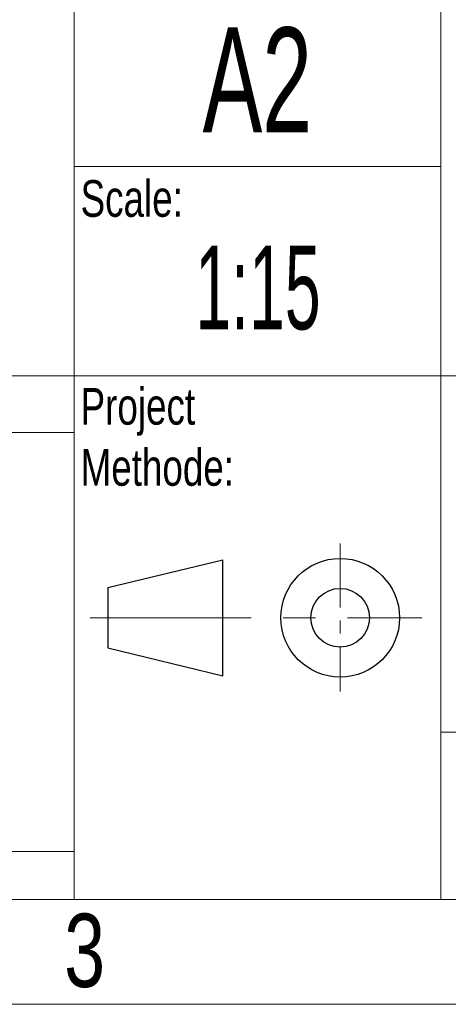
# Model space of a CAD drawing. Header units: millimetres. Extents: x 0 to 594, y 0 to 424.
# Tile 11 of 14: x 475 to 496, y 0 to 49. Entities that reach past the tile are written whole.
import ezdxf

# ---------------------------------------------------------------- set-up
doc = ezdxf.new("R2010")
doc.units = ezdxf.units.MM
doc.header["$LTSCALE"] = 0.25
doc.linetypes.add('CENTER', pattern=[50.8, 31.75, -6.35, 6.35, -6.35])
doc.linetypes.add('CENTERX2', pattern=[20.32, 12.7, -2.54, 2.54, -2.54])
doc.layers.add('SLD-0', color=179, linetype='Continuous')
doc.styles.add('SLDTEXTSTYLE1', font='TXT', dxfattribs={"width": 0.574367})
doc.styles.add('SLDTEXTSTYLE2', font='TXT', dxfattribs={"width": 0.638186})
doc.styles.add('SLDTEXTSTYLE3', font='TXT', dxfattribs={"width": 0.75})

# ---------------------------------------------------------------- blocks, each defined once
blk = doc.blocks.new('cajetin')
at = {"color": 7, "linetype": 'Continuous', "lineweight": 18}
for p, q in [((853.5, 7.5), (7.5, 7.5)), ((861, 0), (0, 0))]:
    blk.add_line(p, q, dxfattribs=at)
at = {"color": 7, "linetype": 'Continuous', "lineweight": 0, "insert": (693.007, 6.489), "char_height": 5.25, "attachment_point": 2, "style": 'SLDTEXTSTYLE3'}
blk.add_mtext('3', dxfattribs=at)
blk = doc.blocks.new('LOGO_sombreado')
at = {"color": 7, "linetype": 'Continuous', "lineweight": 18}
for p, q in [((0, 20), (72.5, 20)), ((72.5, 20), (72.502, 20.001)), ((72.5, 20), (72.5, 0)), ((0, 0), (72.5, 0))]:
    blk.add_line(p, q, dxfattribs=at)

msp = doc.modelspace()

# ---------------------------------------------------------------- linework, layer by layer
at = {"color": 7, "linetype": 'Continuous', "lineweight": 18}
for p, q in [((495.69, 72.439), (495.69, 5.174)), ((477.58, 51.742), (477.58, 31.045)), ((477.58, 41.394), (495.69, 41.394)), ((402.554, 31.045), (495.69, 31.045)), ((477.58, 31.045), (477.58, 5.174)), ((495.69, 31.045), (588.826, 31.045)), ((495.69, 13.453), (588.826, 13.453)), ((402.554, 5.174), (588.826, 5.174))]:
    msp.add_line(p, q, dxfattribs=at)
at = {"color": 7, "linetype": 'CENTERX2', "lineweight": 18}
msp.add_line((490.717, 22.772), (490.717, 15.45), dxfattribs=at)
at = {"color": 7, "linetype": 'Continuous', "lineweight": 25}
for p, q in [((479.242, 20.586), (484.918, 21.962)), ((484.918, 16.236), (484.918, 21.962)), ((479.242, 20.586), (479.242, 17.612)), ((479.242, 17.612), (484.918, 16.236))]:
    msp.add_line(p, q, dxfattribs=at)
at = {"color": 7, "linetype": 'CENTER', "lineweight": 18}
msp.add_line((478.382, 19.099), (494.747, 19.099), dxfattribs=at)
at = {"color": 7, "linetype": 'Continuous', "lineweight": 25}
for radius in [2.93, 1.45]:
    msp.add_circle((490.717, 19.099), radius, dxfattribs=at)

# ---------------------------------------------------------------- block references
at = {"xscale": 0.689895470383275, "yscale": 0.689895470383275, "zscale": 0.689895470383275}
msp.add_blockref('cajetin', (0, 0), dxfattribs=at)
at = {"color": 7, "linetype": 'Continuous', "xscale": 1.034843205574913, "yscale": 1.034843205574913, "zscale": 1.034843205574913}
msp.add_blockref('LOGO_sombreado', (402.564, 7.552), dxfattribs=at)

# ---------------------------------------------------------------- texts
at = {"color": 7, "linetype": 'Continuous', "lineweight": 0, "attachment_point": 1, "style": 'SLDTEXTSTYLE3'}
for s, insert, char_height in [('Scale:', (477.903, 40.719), 1.811), ('Project^JMethode:', (477.903, 30.45), 1.81098)]:
    msp.add_mtext(s, dxfattribs=dict(at, insert=insert, char_height=char_height))
at = {"layer": 'SLD-0', "color": 7, "attachment_point": 2}
for s, insert, char_height, style in [('A2', (486.628, 48.262), 5.1742, 'SLDTEXTSTYLE2'), ('1:15', (486.658, 37.488), 4.1394, 'SLDTEXTSTYLE1')]:
    msp.add_mtext(s, dxfattribs=dict(at, insert=insert, char_height=char_height, style=style))

doc.saveas('drawing.dxf')
